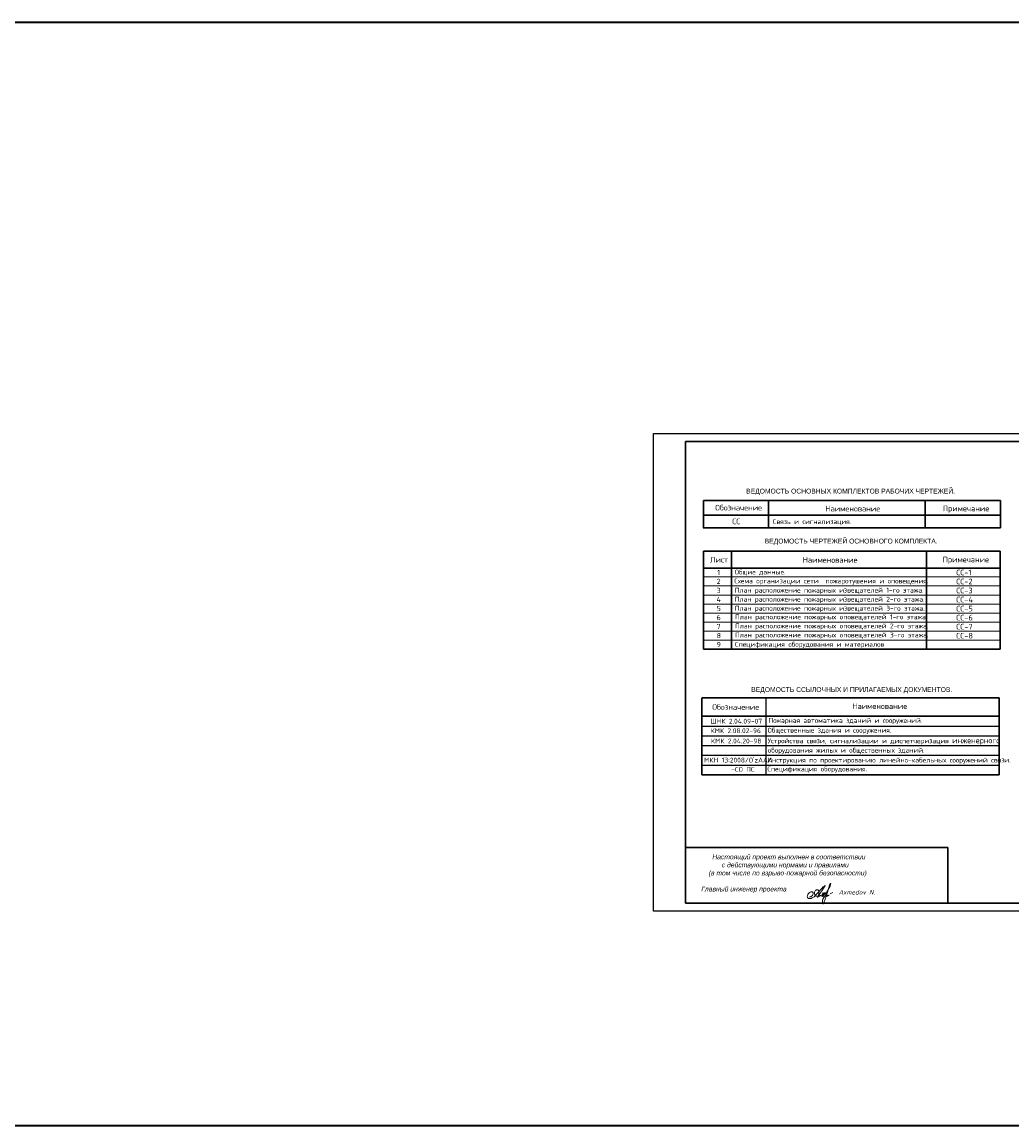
# Model space of a CAD drawing. Header units: millimetres. Extents: x 1114507 to 93926427, y 174473 to 817039.
# Tile 79 of 256: x 1481492 to 1543044, y 455604 to 524213. Entities that reach past the tile are written whole.
import ezdxf

# ---------------------------------------------------------------- set-up
doc = ezdxf.new("R2010")
doc.units = ezdxf.units.MM
doc.layers.add('кружочечки', color=1, linetype='Continuous')
doc.layers.add('Маналит', color=252, linetype='Continuous', lineweight=15)
doc.layers.add('Ф А С А Д', color=250, linetype='Continuous', lineweight=15)
doc.styles.get("Standard").update_dxf_attribs({"font": 'isocpeui.ttf'})
doc.styles.add('WMF-Times New Roman0', font='times.ttf')

# ---------------------------------------------------------------- blocks, each defined once
blk = doc.blocks.new('rthtrh')
at = {"color": 5}
for p, q in [((1363834, 521118), (1363842, 521141)), ((1363834, 521086), (1363834, 521118)), ((1363834, 521056), (1363834, 521086)), ((1363840, 521035), (1363834, 521056)), ((1363845, 521017), (1363840, 521035)), ((1363842, 521141), (1363854, 521167)), ((1363865, 520990), (1363845, 521017)), ((1363854, 521167), (1363868, 521192)), ((1363868, 521192), (1363889, 521219)), ((1363889, 521219), (1363907, 521234)), ((1363907, 521234), (1363927, 521243)), ((1363927, 521243), (1363940, 521249)), ((1363940, 521249), (1363965, 521249)), ((1363965, 521249), (1363988, 521244)), ((1363988, 521244), (1364013, 521227)), ((1364013, 521227), (1364030, 521204)), ((1364037, 521043), (1364026, 520997)), ((1364030, 521204), (1364039, 521185)), ((1364044, 521090), (1364037, 521043)), ((1364039, 521185), (1364046, 521147)), ((1364046, 521147), (1364044, 521090)), ((1364568, 521050), (1364689, 521123)), ((1363882, 520966), (1363865, 520990)), ((1363895, 520959), (1363882, 520966)), ((1363917, 520946), (1363895, 520959)), ((1363951, 520940), (1363917, 520946)), ((1363996, 520940), (1363951, 520940)), ((1364033, 520940), (1363996, 520940)), ((1364017, 520962), (1364016, 520946)), ((1364016, 520946), (1364016, 520940)), ((1364026, 520997), (1364017, 520962)), ((1364075, 520948), (1364033, 520940)), ((1364148, 520999), (1364075, 520948))]:
    blk.add_line(p, q, dxfattribs=at)
for points in [[(1364210, 521100), (1364186, 521015), (1364172, 520967), (1364172, 520940), (1364173, 520926), (1364179, 520925), (1364185, 520931), (1364202, 520956), (1364218, 520984), (1364240, 521027), (1364256, 521068), (1364272, 521125), (1364269, 521122), (1364225, 520990), (1364220, 520961), (1364220, 520944), (1364225, 520939), (1364232, 520939), (1364241, 520950), (1364248, 520960), (1364254, 520969), (1364260, 520978), (1364273, 520996), (1364281, 521008), (1364288, 521027), (1364309, 521073), (1364315, 521086), (1364332, 521126), (1364332, 521134), (1364327, 521134), (1364314, 521097), (1364294, 521040), (1364290, 521012), (1364293, 520997), (1364298, 520988), (1364308, 520988), (1364316, 520999), (1364326, 521014), (1364344, 521036), (1364351, 521047), (1364377, 521090), (1364389, 521112), (1364414, 521155), (1364449, 521203), (1364476, 521258), (1364523, 521332), (1364563, 521417), (1364583, 521493), (1364590, 521517), (1364590, 521527), (1364583, 521532), (1364571, 521532), (1364561, 521512), (1364541, 521459), (1364498, 521348), (1364434, 521131), (1364395, 520998), (1364377, 520936), (1364337, 520802), (1364282, 520678), (1364249, 520605), (1364238, 520588), (1364230, 520594), (1364226, 520615), (1364222, 520638), (1364214, 520663), (1364206, 520725), (1364206, 520774), (1364224, 520814), (1364265, 520883), (1364310, 520926), (1364364, 520959), (1364411, 520988), (1364432, 520996), (1364434, 520992), (1364431, 520979), (1364419, 520970), (1364414, 520960), (1364416, 520951), (1364423, 520951), (1364434, 520958), (1364443, 520964), (1364452, 520968), (1364474, 520975), (1364483, 520978), (1364492, 520986), (1364499, 520996), (1364503, 521002), (1364511, 521006), (1364511, 521006)], [(1363608, 520919), (1363661, 520924), (1363702, 520951), (1363738, 520975), (1363765, 521018), (1363780, 521059), (1363780, 521096), (1363765, 521122), (1363753, 521142), (1363714, 521156), (1363671, 521156), (1363631, 521136), (1363583, 521097), (1363555, 521074), (1363525, 521025), (1363511, 520984), (1363500, 520955), (1363500, 520930), (1363508, 520901), (1363515, 520870), (1363535, 520855), (1363555, 520841), (1363586, 520832), (1363613, 520832), (1363645, 520832), (1363675, 520843), (1363732, 520864), (1363761, 520883), (1363817, 520921), (1363863, 520963), (1363919, 521022), (1364179, 521312), (1364247, 521377), (1364282, 521405), (1364314, 521429), (1364336, 521443), (1364310, 521401), (1364279, 521361), (1364173, 521198), (1364133, 521139), (1364110, 521102), (1364087, 521068), (1364069, 521040), (1364047, 520995), (1364019, 520954), (1364007, 520925), (1363990, 520903), (1363970, 520879)]]:
    blk.add_lwpolyline(points, dxfattribs=at)

msp = doc.modelspace()

# ---------------------------------------------------------------- linework, layer by layer
at = {"color": 5, "lineweight": 30}
for p, q in [((1562252.7, 498147.8, 0), (1522752.7, 498147.8, 0)), ((1522752.7, 469447.8, 0), (1522752.7, 498147.8, 0)), ((1562252.7, 469447.8, 0), (1522752.7, 469447.8, 0))]:
    msp.add_line(p, q, dxfattribs=at)
at = {"color": 7, "lineweight": 30}
for p, q in [((1537647.3, 494476.8, 0), (1537647.3, 492786.1, 0)), ((1542336.2, 494478.2, 0), (1542336.2, 492786.1, 0)), ((1523852.8, 492786.1, 0), (1542336.2, 492786.1, 0)), ((1523871.5, 491318.6, 0), (1542322.7, 491318.6, 0)), ((1523871.5, 491318.6, 0), (1523871.5, 485235.3, 0)), ((1525614.4, 491318.6, 0), (1525614.4, 485235.3, 0)), ((1537735.1, 491318.6, 0), (1537735.1, 485235.3, 0)), ((1542322.7, 491318.6, 0), (1542322.7, 485235.3, 0)), ((1523871.5, 490280.8, 0), (1542322.7, 490280.8, 0)), ((1523871.5, 485235.3, 0), (1542322.7, 485235.3, 0)), ((1522752.7, 472901.9, 0), (1539064.6, 472901.9, 0)), ((1539064.6, 472901.9, 0), (1539064.6, 469447.8, 0))]:
    msp.add_line(p, q, dxfattribs=at)
at = {"color": 7, "lineweight": 20}
for p, q in [((1523871.5, 491318.6, 0), (1542322.7, 491318.6, 0)), ((1523876.9, 489724.8, 0), (1542322.7, 489724.8, 0)), ((1523866.2, 488602.4, 0), (1542322.7, 488602.4, 0)), ((1523871.5, 489163.6, 0), (1542322.7, 489163.6, 0)), ((1523871.5, 488041.2, 0), (1542322.7, 488041.2, 0)), ((1523871.5, 487480, 0), (1542322.7, 487480, 0)), ((1523871.5, 486918.9, 0), (1542322.7, 486918.9, 0)), ((1523871.5, 486357.7, 0), (1542322.7, 486357.7, 0)), ((1523871.5, 485796.5, 0), (1542322.7, 485796.5, 0)), ((1523871.5, 485235.3, 0), (1542322.7, 485235.3, 0))]:
    msp.add_line(p, q, dxfattribs=at)
at = {"color": 0, "lineweight": 35, "ltscale": 100}
msp.add_lwpolyline([(1463063.6, 524213.4), (2027905.8, 524213.4), (2027905.8, 455603.6), (1463063.6, 455603.6)], close=True, dxfattribs=at)
at = {"layer": 'Defpoints', "color": 3, "linetype": 'ByBlock', "elevation": 0}
msp.add_lwpolyline([(1520752.7, 468947.8), (1520752.7, 498647.8), (1562752.7, 498647.8), (1562752.7, 468947.8)], close=True, dxfattribs=at)
at = {"layer": 'кружочечки', "color": 7, "lineweight": 30}
for p, q in [((1523857.2, 494481.5, 0), (1542333.7, 494481.5, 0)), ((1523857.2, 494481.5, 0), (1523858.6, 492786.1, 0)), ((1527899.5, 494474.6, 0), (1527899.5, 492786.1, 0)), ((1523857.2, 493555.7, 0), (1542334.5, 493555.7, 0)), ((1523765.1, 482204.2, 0), (1523769.1, 477418.3, 0)), ((1523773.2, 482204.2, 0), (1542241.6, 482204.2, 0)), ((1523765.1, 481070.5, 0), (1542242.4, 481070.5, 0)), ((1523766.5, 477418.3, 0), (1542243.5, 477418.3, 0))]:
    msp.add_line(p, q, dxfattribs=at)
at = {"layer": 'кружочечки', "color": 7, "lineweight": -3}
for p, q in [((1527739.8, 482197.3, 0), (1527739.8, 477418.3, 0)), ((1523767.1, 480460.7, 0), (1542244.1, 480460.7, 0)), ((1523767, 479849.3, 0), (1542244, 479849.3, 0)), ((1523763.7, 479242.6, 0), (1542240.7, 479242.6, 0)), ((1523771.6, 478638, 0), (1542248.6, 478638, 0)), ((1523768.2, 478024.7, 0), (1542243, 478024.7, 0))]:
    msp.add_line(p, q, dxfattribs=at)
at = {"layer": 'Маналит', "color": 7, "lineweight": 30}
msp.add_line((1542241.6, 482204.2, 0), (1542243.5, 477418.3, 0), dxfattribs=at)

# ---------------------------------------------------------------- block references
at = {"layer": 'Ф А С А Д', "xscale": 1.33529119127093, "yscale": 1.33529119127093, "zscale": 1.33529119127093}
msp.add_blockref('rthtrh', (-290350.8, -225732.3), dxfattribs=at)

# ---------------------------------------------------------------- texts
at = {"color": 7, "lineweight": 20, "attachment_point": 1}
for s, insert, char_height, width in [('{\\fISOCPEUR|b0|i0|c204|p34;Примечание}', (1538748.1, 494157.6, 0), 350, 1534.986), ('{\\fISOCPEUR|b0|i0|c204|p34;Связь и сигнализация.}', (1528180.9, 493314.9, 0), 300, 8989.621), ('{\\fISOCPEUR|b0|i0|c204|p34;Лист}', (1524274, 490971.3, 0), 350, 1534.986), ('{\\fISOCPEUR|b0|i0|c204|p34;Наименование}', (1530026, 490958.6, 0), 350, 1534.986), ('{\\fISOCPEUR|b0|i0|c204|p34;Примечание}', (1538734, 490981.4, 0), 350, 1534.986), ('{\\fISOCPEUR|b0|i0|c204|p34;1}', (1524720.4, 490167, 0), 322, 1534.986), ('{\\fISOCPEUR|b0|i0|c204|p34;Общие данные.}', (1525807.2, 490180, 0), 300, 9207.585), ('{\\fISOCPEUR|b0|i0|c204|p34;2}', (1524685.1, 489610.2, 0), 322, 1534.986), ('{\\fISOCPEUR|b0|i0|c204|p34;\\C0;Схема организации сети  пожаротушения и оповещения.}', (1525777.5, 489625.9, 0), 300, 15842.08), ('{\\fISOCPEUR|b0|i0|c204|p34;3}', (1524679.8, 489049, 0), 322, 1534.986), ('{\\fISOCPEUR|b0|i0|c204|p34;План расположение пожарных извещателей 1-го этажа.}', (1525807.5, 489053.4), 300, 15842.08), ('{\\fISOCPEUR|b0|i0|c204|p34;План расположение пожарных извещателей 2-го этажа.}', (1525807.5, 488492.2), 300, 15842.08), ('{\\fISOCPEUR|b0|i0|c204|p34;4}', (1524674.4, 488487.8, 0), 322, 1534.986), ('{\\fISOCPEUR|b0|i0|c204|p34;5}', (1524679.8, 487926.6, 0), 322, 1534.986), ('{\\fISOCPEUR|b0|i0|c204|p34;План расположение пожарных извещателей 3-го этажа.}', (1525807.5, 487931), 300, 15842.08), ('{\\fISOCPEUR|b0|i0|c204|p34;6}', (1524679.8, 487365.4, 0), 322, 1534.986), ('{\\fISOCPEUR|b0|i0|c204|p34;План расположение пожарных oповещателей 1-го этажа.}', (1525824.1, 487392.8, -10), 300, 15842.08), ('{\\fISOCPEUR|b0|i0|c204|p34;7}', (1524679.8, 486804.2, 0), 322, 1534.986), ('{\\fISOCPEUR|b0|i0|c204|p34;План расположение пожарных oповещателей 2-го этажа.}', (1525824.1, 486831.6, -10), 300, 15842.08), ('{\\fISOCPEUR|b0|i0|c204|p34;8}', (1524679.8, 486243, 0), 322, 1534.986), ('{\\fISOCPEUR|b0|i0|c204|p34;План расположение пожарных oповещателей 3-го этажа.}', (1525824.1, 486270.4, -10), 300, 15842.08), ('{\\fISOCPEUR|b0|i0|c204|p34;9}', (1524679.8, 485681.8, 0), 322, 1534.986), ('{\\fISOCPEUR|b0|i0|c204|p34;Спецификация оборудования и материалов}', (1525826, 485691.3, 0), 300, 15842.08)]:
    msp.add_mtext(s, dxfattribs=dict(at, insert=insert, char_height=char_height, width=width))
at = {"color": 7, "lineweight": 15, "attachment_point": 1}
for s, insert, char_height, width in [('{\\fArial|b0|i0|c204|p34;ВЕДОМОСТЬ ЧЕРТЕЖЕЙ ОСНОВНОГО КОМПЛЕКТА.}', (1527668.4, 492104.9, 0), 300, 11126.664), ('{\\fISOCPEUR|b0|i0|c204|p34;     \\fArial|b0|i0|c238|p34;    \\fArial|b0|i1|c204|p34;\\H0.82816x;Настоящий проект выполнен в соответствии\\P                    с действующими нормами и правилами\\P             (в том числе по взрыво-пожарной безопасности)\\P \\P         Главный инженер проекта \\fArial|b0|i0|c204|p34;                    }', (1522677.5, 472476.2, 0), 362.25, 14150.555)]:
    msp.add_mtext(s, dxfattribs=dict(at, insert=insert, char_height=char_height, width=width))
at = {"insert": (1532269.8, 470269.5, 0), "char_height": 282.857, "width": 3416.244, "attachment_point": 1, "style": 'WMF-Times New Roman0'}
msp.add_mtext('{\\fISOCPEUR|b0|i1|c0|p34;Axmedov N.}', dxfattribs=at)
at = {"layer": 'кружочечки', "color": 7, "lineweight": -2, "char_height": 300, "attachment_point": 1}
for s, insert, width in [('{\\fArial|b0|i0|c204|p34;ВЕДОМОСТЬ ОСНОВНЫХ КОМПЛЕКТОВ РАБОЧИХ ЧЕРТЕЖЕЙ.}', (1526517.8, 495211.9, 0), 15616.142), ('{\\fArial|b0|i0|c204|p34;ВЕДОМОСТЬ ССЫЛОЧНЫХ И ПРИЛАГАЕМЫХ ДОКУМЕНТОВ.}', (1526833, 482874.8, 0), 14813.567), ('{\\fISOCPEUR|b0|i0|c204|p34;-СО ПС}', (1525600.4, 477914.5, 0), 6022.98)]:
    msp.add_mtext(s, dxfattribs=dict(at, insert=insert, width=width))
at = {"layer": 'кружочечки', "color": 7, "lineweight": -3, "attachment_point": 1}
for s, insert, char_height, width in [('{\\fISOCPEUR|b0|i0|c204|p34;Обозначение}', (1524592.2, 494206.7, 0), 350, 1814.285), ('{\\fISOCPEUR|b0|i0|c204|p34;Наименование}', (1531433.7, 494146.8, 0), 350, 3331.315), ('{\\fISOCPEUR|b0|i0|c204|p34;СС}', (1525653.6, 493354.8, 0), 350, 1814.285), ('{\\fISOCPEUR|b0|i0|c204|p34;СС-1}', (1539584.4, 490177.6, 0), 350, 1814.285), ('{\\fISOCPEUR|b0|i0|c204|p34;СС-2}', (1539584.4, 489616.4, 0), 350, 1814.285), ('{\\fISOCPEUR|b0|i0|c204|p34;СС-3}', (1539584.4, 489055.2, 0), 350, 1814.285), ('{\\fISOCPEUR|b0|i0|c204|p34;СС-4}', (1539584.4, 488494, 0), 350, 1814.285), ('{\\fISOCPEUR|b0|i0|c204|p34;СС-5}', (1539584.4, 487932.8, 0), 350, 1814.285), ('{\\fISOCPEUR|b0|i0|c204|p34;СС-6}', (1539584.4, 487371.6, 0), 350, 1814.285), ('{\\fISOCPEUR|b0|i0|c204|p34;СС-7}', (1539584.4, 486810.4, 0), 350, 1814.285), ('{\\fISOCPEUR|b0|i0|c204|p34;СС-8}', (1539584.4, 486249.3, 0), 350, 1814.285), ('{\\fISOCPEUR|b0|i0|c204|p34;Обозначение}', (1524410.9, 481815.4, 0), 350, 1814.285), ('{\\fISOCPEUR|b0|i0|c204|p34;Наименование}', (1533111.3, 481871.3, 0), 350, 3331.315), ('{\\fISOCPEUR|b0|i0|c204|p34;\\H0.8571x;Пожарная автоматика зданий и сооружений.}', (1527905, 480957.3, 0), 350, 12904.483), ('{\\fISOCPEUR|b0|i0|c204|p34;ШНК 2.04.09-07}', (1524294.8, 480909.8, 0), 300, 6022.98), ('{\\fISOCPEUR|b0|i0|c204|p34;КМК 2.08.02-96}', (1524307.3, 480318.2, 0), 300, 6022.98), ('{\\fISOCPEUR|b0|i0|c204|p34;\\H0.8571x;Общественные здания и сооружения.}', (1527850.9, 480348.8, 0), 350, 12904.483), ('{\\fISOCPEUR|b0|i0|c204|p34;КМК 2.04.20-98}', (1524329.9, 479678.7, 0), 300, 6022.98), ('{\\fISOCPEUR|b0|i0|c204|p34;\\H0.8571x;Устройства связи, сигнализации и диспетчеризация \\H1.167x;инженерного }', (1527860.7, 479738.9, 0), 350, 14381.75), ('{\\fISOCPEUR|b0|i0|c204|p34;\\H0.8571x; оборудования жилых и общественных зданий.  }', (1527652.7, 479106.3, 0), 350, 13672.033), ("{\\fISOCPEUR|b0|i0|c204|p34;МКН 13:2008/О\\fISOCPEUR|b0|i0|c0|p34;'zAAA}", (1523902.2, 478491, 0), 300, 4010.077), ('{\\fISOCPEUR|b0|i0|c204|p34;\\H0.8571x;Инструкция по проектированию линейно-кабельных сооружений связи. }', (1527837.9, 478494.5, 0), 350, 13672.033), ('{\\fISOCPEUR|b0|i0|c204|p34;\\H0.8571x;Спецификация оборудования.}', (1527839.5, 477939.9, 0), 350, 13672.033)]:
    msp.add_mtext(s, dxfattribs=dict(at, insert=insert, char_height=char_height, width=width))

doc.saveas('drawing.dxf')
